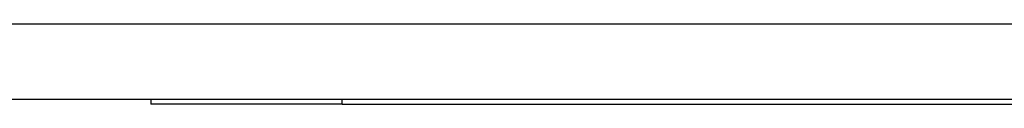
# Model space of a CAD drawing. Header units: inches. Extents: x 9 to 285, y 21 to 142.
# Tile 6 of 140: x 36.863 to 38.148, y 21.342 to 21.447. Entities that reach past the tile are written whole.
import ezdxf

# ---------------------------------------------------------------- set-up
doc = ezdxf.new("R2010")
doc.units = ezdxf.units.IN
doc.header["$MEASUREMENT"] = 0
doc.layers.add('Visible Edges(ANSI)', color=7, linetype='Continuous', lineweight=25)
doc.layers.add('Visible Tangent Edges(ANSI)', color=7, linetype='Continuous', lineweight=25)

msp = doc.modelspace()

# ---------------------------------------------------------------- linework, layer by layer
at = {"layer": 'Visible Edges(ANSI)'}
for p, q in [((68.5865, 21.3481), (8.9815, 21.3481)), ((37.034, 21.3481), (37.034, 21.3421)), ((37.284, 21.3421), (37.034, 21.3421)), ((37.284, 21.3421), (40.284, 21.3421))]:
    msp.add_line(p, q, dxfattribs=at)
at = {"layer": 'Visible Tangent Edges(ANSI)'}
for p, q in [((8.9815, 21.4471), (68.5865, 21.4471)), ((37.284, 21.3421), (37.284, 21.3481))]:
    msp.add_line(p, q, dxfattribs=at)

doc.saveas('drawing.dxf')
